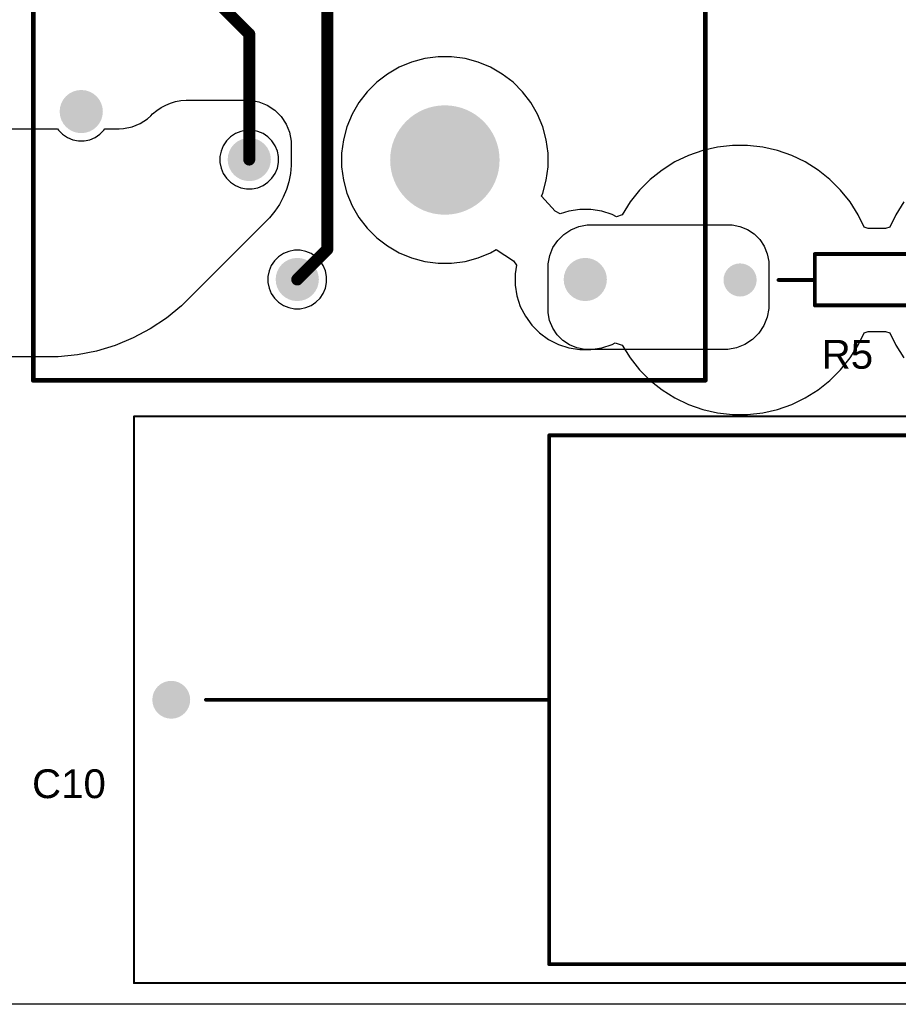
# Model space of a CAD drawing. Header units: millimetres. Extents: x 24 to 183, y 18 to 128.
# Tile 2 of 11: x 49 to 96, y 18 to 71. Entities that reach past the tile are written whole.
import ezdxf

# ---------------------------------------------------------------- set-up
doc = ezdxf.new("R2010")
doc.units = ezdxf.units.MM
for name, color, linetype in [('BottomLayer', 5, 'Continuous'), ('BottomSolder', 6, 'Continuous'), ('Mechanical13', 56, 'Continuous'), ('Mechanical15', 56, 'Continuous'), ('Mechanical5', 56, 'Continuous'), ('MultiLayer', 9, 'Continuous'), ('PadHoleLayer', 156, 'Continuous'), ('TopLayer', 1, 'Continuous'), ('TopOverlay', 2, 'Continuous'), ('TopSolder', 216, 'Continuous')]:
    doc.layers.add(name, color=color, linetype=linetype)
doc.styles.add('Arial', font='arial.ttf', dxfattribs={"height": 0.2})

# ---------------------------------------------------------------- blocks, each defined once
blk = doc.blocks.new('HHV1WSJT_73_2M_37')
at = {"layer": 'BottomLayer'}
h = blk.add_hatch(color=5, dxfattribs=at)
edge = h.paths.add_edge_path()
edge.add_arc((0, 0), 0.775, 0, 360)
h = blk.add_hatch(color=5, dxfattribs=at)
edge = h.paths.add_edge_path()
edge.add_arc((14.48, 0), 0.775, 0, 360)
at = {"layer": 'BottomSolder'}
h = blk.add_hatch(color=6, dxfattribs=at)
edge = h.paths.add_edge_path()
edge.add_arc((0, 0), 0.877, 0, 360)
h = blk.add_hatch(color=6, dxfattribs=at)
edge = h.paths.add_edge_path()
edge.add_arc((14.48, 0), 0.877, 0, 360)
at = {"layer": 'MultiLayer'}
h = blk.add_hatch(color=9, dxfattribs=at)
edge = h.paths.add_edge_path()
edge.add_arc((0, 0), 0.775, 0, 360)
h = blk.add_hatch(color=9, dxfattribs=at)
edge = h.paths.add_edge_path()
edge.add_arc((14.48, 0), 0.775, 0, 360)
at = {"layer": 'PadHoleLayer'}
h = blk.add_hatch(color=156, dxfattribs=at)
edge = h.paths.add_edge_path()
edge.add_arc((0, 0), 0.475, 0, 360)
h = blk.add_hatch(color=156, dxfattribs=at)
edge = h.paths.add_edge_path()
edge.add_arc((14.48, 0), 0.475, 0, 360)
at = {"layer": 'TopLayer'}
h = blk.add_hatch(color=1, dxfattribs=at)
edge = h.paths.add_edge_path()
edge.add_arc((0, 0), 0.775, 0, 360)
h = blk.add_hatch(color=1, dxfattribs=at)
edge = h.paths.add_edge_path()
edge.add_arc((14.48, 0), 0.775, 0, 360)
at = {"layer": 'TopSolder'}
h = blk.add_hatch(color=216, dxfattribs=at)
edge = h.paths.add_edge_path()
edge.add_arc((0, 0), 0.877, 0, 360)
h = blk.add_hatch(color=216, dxfattribs=at)
edge = h.paths.add_edge_path()
edge.add_arc((14.48, 0), 0.877, 0, 360)
at = {"layer": 'TopOverlay', "const_width": 0.2}
for points in [[(3.95, 1.375), (10.53, 1.375)], [(3.95, 0), (3.95, 1.375)], [(10.53, -1.345), (10.53, 1.375)], [(2.032, 0), (3.95, 0)], [(3.95, -1.345), (3.95, 0)], [(10.53, 0), (12.573, 0)], [(3.95, -1.345), (10.53, -1.345)]]:
    blk.add_lwpolyline(points, dxfattribs=at)
at = {"layer": 'TopOverlay', "const_width": 0.1}
for points in [[(3.9, 1.375, 1), (4, 1.375, 1)], [(3.9, 1.375, 1), (4, 1.375, 1)], [(10.48, 1.375, 1), (10.58, 1.375, 1)], [(10.48, 1.375, 1), (10.58, 1.375, 1)], [(1.982, 0, 1), (2.082, 0, 1)], [(3.9, 0, 1), (4, 0, 1)], [(3.9, 0, 1), (4, 0, 1)], [(3.9, 0, 1), (4, 0, 1)], [(10.48, 0, 1), (10.58, 0, 1)], [(12.523, 0, 1), (12.623, 0, 1)], [(3.9, -1.345, 1), (4, -1.345, 1)], [(3.9, -1.345, 1), (4, -1.345, 1)], [(10.48, -1.345, 1), (10.58, -1.345, 1)], [(10.48, -1.345, 1), (10.58, -1.345, 1)]]:
    blk.add_lwpolyline(points, format="xyb", close=True, dxfattribs=at)
blk = doc.blocks.new('C12_40')
at = {"layer": 'BottomLayer'}
h = blk.add_hatch(color=5, dxfattribs=at)
edge = h.paths.add_edge_path()
edge.add_arc((-17.78, 6.35), 1.0414, 0, 360)
h = blk.add_hatch(color=5, dxfattribs=at)
edge = h.paths.add_edge_path()
edge.add_arc((-2.54, 6.35), 1.0414, 0, 360)
h = blk.add_hatch(color=5, dxfattribs=at)
edge = h.paths.add_edge_path()
edge.add_arc((-10.35, 0.025), 2.794, 0, 360)
h = blk.add_hatch(color=5, dxfattribs=at)
edge = h.paths.add_edge_path()
edge.add_arc((0, 0), 1.0414, 0, 360)
h = blk.add_hatch(color=5, dxfattribs=at)
edge = h.paths.add_edge_path()
edge.add_arc((8.89, -2.54), 1.0414, 0, 360)
h = blk.add_hatch(color=5, dxfattribs=at)
edge = h.paths.add_edge_path()
edge.add_arc((0, -12.7), 1.0414, 0, 360)
at = {"layer": 'BottomSolder'}
h = blk.add_hatch(color=6, dxfattribs=at)
edge = h.paths.add_edge_path()
edge.add_arc((-17.78, 6.35), 1.143, 0, 360)
h = blk.add_hatch(color=6, dxfattribs=at)
edge = h.paths.add_edge_path()
edge.add_arc((-2.54, 6.35), 1.143, 0, 360)
h = blk.add_hatch(color=6, dxfattribs=at)
edge = h.paths.add_edge_path()
edge.add_arc((-10.35, 0.025), 2.8956, 0, 360)
h = blk.add_hatch(color=6, dxfattribs=at)
edge = h.paths.add_edge_path()
edge.add_arc((0, 0), 1.143, 0, 360)
h = blk.add_hatch(color=6, dxfattribs=at)
edge = h.paths.add_edge_path()
edge.add_arc((8.89, -2.54), 1.143, 0, 360)
h = blk.add_hatch(color=6, dxfattribs=at)
edge = h.paths.add_edge_path()
edge.add_arc((0, -12.7), 1.143, 0, 360)
at = {"layer": 'MultiLayer'}
h = blk.add_hatch(color=9, dxfattribs=at)
edge = h.paths.add_edge_path()
edge.add_arc((-17.78, 6.35), 1.0414, 0, 360)
h = blk.add_hatch(color=9, dxfattribs=at)
edge = h.paths.add_edge_path()
edge.add_arc((-2.54, 6.35), 1.0414, 0, 360)
h = blk.add_hatch(color=9, dxfattribs=at)
edge = h.paths.add_edge_path()
edge.add_arc((-10.35, 0.025), 2.794, 0, 360)
h = blk.add_hatch(color=9, dxfattribs=at)
edge = h.paths.add_edge_path()
edge.add_arc((0, 0), 1.0414, 0, 360)
h = blk.add_hatch(color=9, dxfattribs=at)
edge = h.paths.add_edge_path()
edge.add_arc((8.89, -2.54), 1.0414, 0, 360)
h = blk.add_hatch(color=9, dxfattribs=at)
edge = h.paths.add_edge_path()
edge.add_arc((0, -12.7), 1.0414, 0, 360)
at = {"layer": 'PadHoleLayer'}
h = blk.add_hatch(color=156, dxfattribs=at)
edge = h.paths.add_edge_path()
edge.add_arc((-17.78, 6.35), 0.6604, 0, 360)
h = blk.add_hatch(color=156, dxfattribs=at)
edge = h.paths.add_edge_path()
edge.add_arc((-2.54, 6.35), 0.6604, 0, 360)
h = blk.add_hatch(color=156, dxfattribs=at)
edge = h.paths.add_edge_path()
edge.add_arc((-10.35, 0.025), 2.3749, 0, 360)
h = blk.add_hatch(color=156, dxfattribs=at)
edge = h.paths.add_edge_path()
edge.add_arc((0, 0), 0.6604, 0, 360)
h = blk.add_hatch(color=156, dxfattribs=at)
edge = h.paths.add_edge_path()
edge.add_arc((8.89, -2.54), 0.6604, 0, 360)
h = blk.add_hatch(color=156, dxfattribs=at)
edge = h.paths.add_edge_path()
edge.add_arc((0, -12.7), 0.6604, 0, 360)
at = {"layer": 'TopLayer'}
h = blk.add_hatch(color=1, dxfattribs=at)
edge = h.paths.add_edge_path()
edge.add_arc((-17.78, 6.35), 1.0414, 0, 360)
h = blk.add_hatch(color=1, dxfattribs=at)
edge = h.paths.add_edge_path()
edge.add_arc((-2.54, 6.35), 1.0414, 0, 360)
h = blk.add_hatch(color=1, dxfattribs=at)
edge = h.paths.add_edge_path()
edge.add_arc((-10.35, 0.025), 2.794, 0, 360)
h = blk.add_hatch(color=1, dxfattribs=at)
edge = h.paths.add_edge_path()
edge.add_arc((0, 0), 1.0414, 0, 360)
h = blk.add_hatch(color=1, dxfattribs=at)
edge = h.paths.add_edge_path()
edge.add_arc((8.89, -2.54), 1.0414, 0, 360)
h = blk.add_hatch(color=1, dxfattribs=at)
edge = h.paths.add_edge_path()
edge.add_arc((0, -12.7), 1.0414, 0, 360)
at = {"layer": 'TopSolder'}
h = blk.add_hatch(color=216, dxfattribs=at)
edge = h.paths.add_edge_path()
edge.add_arc((-17.78, 6.35), 1.143, 0, 360)
h = blk.add_hatch(color=216, dxfattribs=at)
edge = h.paths.add_edge_path()
edge.add_arc((-2.54, 6.35), 1.143, 0, 360)
h = blk.add_hatch(color=216, dxfattribs=at)
edge = h.paths.add_edge_path()
edge.add_arc((-10.35, 0.025), 2.8956, 0, 360)
h = blk.add_hatch(color=216, dxfattribs=at)
edge = h.paths.add_edge_path()
edge.add_arc((0, 0), 1.143, 0, 360)
h = blk.add_hatch(color=216, dxfattribs=at)
edge = h.paths.add_edge_path()
edge.add_arc((8.89, -2.54), 1.143, 0, 360)
h = blk.add_hatch(color=216, dxfattribs=at)
edge = h.paths.add_edge_path()
edge.add_arc((0, -12.7), 1.143, 0, 360)
at = {"layer": 'Mechanical13', "const_width": 0.254}
for points in [[(-24.13, 11.684), (-24.13, -16.51)], [(11.43, 11.684), (-24.13, 11.684)], [(11.43, 11.684), (11.43, -16.51)], [(11.43, -16.51), (-24.13, -16.51)]]:
    blk.add_lwpolyline(points, dxfattribs=at)
at = {"layer": 'Mechanical13', "const_width": 0.127}
for points in [[(-24.1935, 11.684, 1), (-24.0665, 11.684, 1)], [(-24.1935, 11.684, 1), (-24.0665, 11.684, 1)], [(11.3665, 11.684, 1), (11.4935, 11.684, 1)], [(11.3665, 11.684, 1), (11.4935, 11.684, 1)], [(-24.1935, -16.51, 1), (-24.0665, -16.51, 1)], [(-24.1935, -16.51, 1), (-24.0665, -16.51, 1)], [(11.3665, -16.51, 1), (11.4935, -16.51, 1)], [(11.3665, -16.51, 1), (11.4935, -16.51, 1)]]:
    blk.add_lwpolyline(points, format="xyb", close=True, dxfattribs=at)
at = {"layer": 'TopOverlay', "const_width": 0.254}
for points in [[(-24.13, 11.684), (-24.13, -16.51)], [(11.43, 11.684), (-24.13, 11.684)], [(11.43, 11.684), (11.43, -16.51)], [(11.43, -16.51), (-24.13, -16.51)]]:
    blk.add_lwpolyline(points, dxfattribs=at)
at = {"layer": 'TopOverlay', "const_width": 0.127}
for points in [[(-24.1935, 11.684, 1), (-24.0665, 11.684, 1)], [(-24.1935, 11.684, 1), (-24.0665, 11.684, 1)], [(11.3665, 11.684, 1), (11.4935, 11.684, 1)], [(11.3665, 11.684, 1), (11.4935, 11.684, 1)], [(-24.1935, -16.51, 1), (-24.0665, -16.51, 1)], [(-24.1935, -16.51, 1), (-24.0665, -16.51, 1)], [(11.3665, -16.51, 1), (11.4935, -16.51, 1)], [(11.3665, -16.51, 1), (11.4935, -16.51, 1)]]:
    blk.add_lwpolyline(points, format="xyb", close=True, dxfattribs=at)
blk = doc.blocks.new('MKP1839468134HQ_45')
at = {"layer": 'BottomLayer'}
h = blk.add_hatch(color=5, dxfattribs=at)
edge = h.paths.add_edge_path()
edge.add_arc((74.216, 0), 0.9, 0, 360)
at = {"layer": 'BottomSolder'}
h = blk.add_hatch(color=6, dxfattribs=at)
edge = h.paths.add_edge_path()
edge.add_arc((74.216, 0), 1.002, 0, 360)
at = {"layer": 'MultiLayer'}
h = blk.add_hatch(color=9, dxfattribs=at)
edge = h.paths.add_edge_path()
edge.add_arc((74.216, 0), 0.9, 0, 360)
at = {"layer": 'PadHoleLayer'}
h = blk.add_hatch(color=156, dxfattribs=at)
edge = h.paths.add_edge_path()
edge.add_arc((74.216, 0), 0.6, 0, 360)
at = {"layer": 'TopLayer'}
h = blk.add_hatch(color=1, dxfattribs=at)
edge = h.paths.add_edge_path()
edge.add_arc((74.216, 0), 0.9, 0, 360)
at = {"layer": 'TopSolder'}
h = blk.add_hatch(color=216, dxfattribs=at)
edge = h.paths.add_edge_path()
edge.add_arc((74.216, 0), 1.002, 0, 360)
at = {"layer": 'Mechanical15', "const_width": 0.1}
for points in [[(76.191, 15), (0.372, 15)], [(76.191, 15), (76.191, -15)], [(76.191, -15), (0.372, -15)]]:
    blk.add_lwpolyline(points, dxfattribs=at)
at = {"layer": 'Mechanical15', "const_width": 0.05}
for points in [[(76.166, 15, 1), (76.216, 15, 1)], [(76.166, 15, 1), (76.216, 15, 1)], [(76.166, -15, 1), (76.216, -15, 1)], [(76.166, -15, 1), (76.216, -15, 1)]]:
    blk.add_lwpolyline(points, format="xyb", close=True, dxfattribs=at)
at = {"layer": 'Mechanical5', "const_width": 0.2}
for points in [[(54.217, 14), (22.717, 14)], [(54.217, 14), (54.217, -14)], [(72.381, 0), (54.217, 0)], [(54.217, -14), (22.717, -14)]]:
    blk.add_lwpolyline(points, dxfattribs=at)
at = {"layer": 'Mechanical5', "const_width": 0.1}
for points in [[(54.167, 14, 1), (54.267, 14, 1)], [(54.167, 14, 1), (54.267, 14, 1)], [(54.167, 0, 1), (54.267, 0, 1)], [(72.331, 0, 1), (72.431, 0, 1)], [(54.167, -14, 1), (54.267, -14, 1)], [(54.167, -14, 1), (54.267, -14, 1)]]:
    blk.add_lwpolyline(points, format="xyb", close=True, dxfattribs=at)
at = {"layer": 'TopOverlay', "const_width": 0.2}
for points in [[(54.217, 14), (22.717, 14)], [(54.217, 14), (54.217, -14)], [(71.501, 0), (54.217, 0)], [(54.217, -14), (22.717, -14)]]:
    blk.add_lwpolyline(points, dxfattribs=at)
at = {"layer": 'TopOverlay', "const_width": 0.1}
for points in [[(54.167, 14, 1), (54.267, 14, 1)], [(54.167, 14, 1), (54.267, 14, 1)], [(54.167, 0, 1), (54.267, 0, 1)], [(71.451, 0, 1), (71.551, 0, 1)], [(54.167, -14, 1), (54.267, -14, 1)], [(54.167, -14, 1), (54.267, -14, 1)]]:
    blk.add_lwpolyline(points, format="xyb", close=True, dxfattribs=at)

msp = doc.modelspace()

# ---------------------------------------------------------------- linework, layer by layer
at = {"layer": 'BottomLayer'}
for p, q in [((69.996, 68.301), (69.334, 68.027)), ((70.687, 68.487), (69.996, 68.301)), ((71.397, 68.58), (70.687, 68.487)), ((72.113, 68.58), (71.397, 68.58)), ((72.823, 68.487), (72.113, 68.58)), ((73.514, 68.301), (72.823, 68.487)), ((74.176, 68.027), (73.514, 68.301)), ((69.334, 68.027), (68.715, 67.669)), ((74.795, 67.669), (74.176, 68.027)), ((68.715, 67.669), (68.147, 67.234)), ((75.363, 67.234), (74.795, 67.669)), ((67.64, 66.727), (67.205, 66.159)), ((68.147, 67.234), (67.64, 66.727)), ((75.87, 66.727), (75.363, 67.234)), ((76.305, 66.159), (75.87, 66.727)), ((67.205, 66.159), (66.847, 65.54)), ((76.663, 65.54), (76.305, 66.159)), ((66.847, 65.54), (66.573, 64.878)), ((76.937, 64.878), (76.663, 65.54)), ((61.252, 64.693), (60.953, 64.634)), ((61.558, 64.693), (61.252, 64.693)), ((61.857, 64.634), (61.558, 64.693)), ((66.573, 64.878), (66.387, 64.187)), ((77.123, 64.187), (76.937, 64.878)), ((60.202, 64.132), (60.032, 63.878)), ((60.417, 64.347), (60.202, 64.132)), ((60.671, 64.517), (60.417, 64.347)), ((60.953, 64.634), (60.671, 64.517)), ((62.139, 64.517), (61.857, 64.634)), ((62.393, 64.347), (62.139, 64.517)), ((62.608, 64.132), (62.393, 64.347)), ((62.778, 63.878), (62.608, 64.132)), ((66.387, 64.187), (66.294, 63.477)), ((77.216, 63.477), (77.123, 64.187)), ((59.915, 63.596), (59.856, 63.297)), ((60.032, 63.878), (59.915, 63.596)), ((62.895, 63.596), (62.778, 63.878)), ((62.954, 63.297), (62.895, 63.596)), ((85.4, 63.626), (84.645, 63.362)), ((86.181, 63.804), (85.4, 63.626)), ((86.976, 63.894), (86.181, 63.804)), ((87.776, 63.894), (86.976, 63.894)), ((88.571, 63.804), (87.776, 63.894)), ((89.352, 63.626), (88.571, 63.804)), ((90.107, 63.362), (89.352, 63.626)), ((59.856, 63.297), (59.856, 62.991)), ((62.954, 62.991), (62.954, 63.297)), ((66.294, 63.477), (66.294, 62.761)), ((77.216, 62.761), (77.216, 63.477)), ((84.645, 63.362), (83.924, 63.015)), ((90.828, 63.015), (90.107, 63.362)), ((59.856, 62.991), (59.915, 62.692)), ((59.915, 62.692), (60.032, 62.41)), ((62.778, 62.41), (62.895, 62.692)), ((62.895, 62.692), (62.954, 62.991)), ((66.294, 62.761), (66.387, 62.051)), ((77.123, 62.051), (77.216, 62.761)), ((83.246, 62.589), (82.621, 62.09)), ((83.924, 63.015), (83.246, 62.589)), ((91.506, 62.589), (90.828, 63.015)), ((92.131, 62.09), (91.506, 62.589)), ((60.032, 62.41), (60.202, 62.156)), ((60.202, 62.156), (60.417, 61.941)), ((62.393, 61.941), (62.608, 62.156)), ((62.608, 62.156), (62.778, 62.41)), ((66.387, 62.051), (66.573, 61.36)), ((76.937, 61.36), (77.123, 62.051)), ((82.621, 62.09), (82.055, 61.524)), ((92.697, 61.524), (92.131, 62.09)), ((60.417, 61.941), (60.671, 61.771)), ((60.671, 61.771), (60.953, 61.654)), ((60.953, 61.654), (61.252, 61.595)), ((61.252, 61.595), (61.558, 61.595)), ((61.558, 61.595), (61.857, 61.654)), ((61.857, 61.654), (62.139, 61.771)), ((62.139, 61.771), (62.393, 61.941)), ((82.055, 61.524), (81.556, 60.899)), ((93.196, 60.899), (92.697, 61.524)), ((66.573, 61.36), (66.847, 60.698)), ((76.872, 61.203), (76.937, 61.36)), ((77.589, 60.419), (76.872, 61.203)), ((66.847, 60.698), (67.205, 60.079)), ((78.893, 60.502), (78.317, 60.411)), ((79.477, 60.502), (78.893, 60.502)), ((80.053, 60.411), (79.477, 60.502)), ((81.556, 60.899), (81.13, 60.221)), ((93.622, 60.221), (93.196, 60.899)), ((96.036, 60.899), (95.61, 60.221)), ((67.205, 60.079), (67.64, 59.511)), ((77.857, 60.262), (77.589, 60.419)), ((78.317, 60.411), (77.857, 60.262)), ((80.609, 60.231), (80.053, 60.411)), ((80.828, 60.119), (80.609, 60.231)), ((81.13, 60.221), (80.828, 60.119)), ((93.939, 59.562), (93.622, 60.221)), ((95.61, 60.221), (95.293, 59.562)), ((67.64, 59.511), (68.147, 59.004)), ((94.153, 59.5), (93.939, 59.562)), ((95.079, 59.5), (94.153, 59.5)), ((95.293, 59.562), (95.079, 59.5)), ((68.147, 59.004), (68.715, 58.569)), ((68.715, 58.569), (69.334, 58.211)), ((62.957, 57.997), (62.742, 57.782)), ((63.211, 58.167), (62.957, 57.997)), ((63.493, 58.284), (63.211, 58.167)), ((63.792, 58.343), (63.493, 58.284)), ((64.098, 58.343), (63.792, 58.343)), ((64.397, 58.284), (64.098, 58.343)), ((64.679, 58.167), (64.397, 58.284)), ((64.933, 57.997), (64.679, 58.167)), ((65.148, 57.782), (64.933, 57.997)), ((69.334, 58.211), (69.996, 57.937)), ((69.996, 57.937), (70.687, 57.751)), ((72.823, 57.751), (73.514, 57.937)), ((73.514, 57.937), (74.176, 58.211)), ((74.176, 58.211), (74.465, 58.378)), ((74.465, 58.378), (75.382, 57.783)), ((62.572, 57.528), (62.455, 57.246)), ((62.742, 57.782), (62.572, 57.528)), ((65.318, 57.528), (65.148, 57.782)), ((65.435, 57.246), (65.318, 57.528)), ((70.687, 57.751), (71.397, 57.658)), ((71.397, 57.658), (72.113, 57.658)), ((72.113, 57.658), (72.823, 57.751)), ((75.382, 57.783), (75.551, 57.556)), ((75.551, 57.556), (75.477, 57.086)), ((62.455, 57.246), (62.396, 56.947)), ((62.396, 56.947), (62.396, 56.641)), ((65.494, 56.947), (65.435, 57.246)), ((65.494, 56.641), (65.494, 56.947)), ((75.477, 57.086), (75.477, 56.502)), ((62.396, 56.641), (62.455, 56.342)), ((62.455, 56.342), (62.572, 56.06)), ((65.318, 56.06), (65.435, 56.342)), ((65.435, 56.342), (65.494, 56.641)), ((75.477, 56.502), (75.568, 55.926)), ((62.572, 56.06), (62.742, 55.806)), ((62.742, 55.806), (62.957, 55.591)), ((64.933, 55.591), (65.148, 55.806)), ((65.148, 55.806), (65.318, 56.06)), ((75.568, 55.926), (75.748, 55.37)), ((62.957, 55.591), (63.211, 55.421)), ((63.211, 55.421), (63.493, 55.304)), ((63.493, 55.304), (63.792, 55.245)), ((64.098, 55.245), (64.397, 55.304)), ((64.397, 55.304), (64.679, 55.421)), ((64.679, 55.421), (64.933, 55.591)), ((75.748, 55.37), (76.013, 54.85)), ((63.792, 55.245), (64.098, 55.245)), ((76.013, 54.85), (76.356, 54.378)), ((76.356, 54.378), (76.769, 53.965)), ((76.769, 53.965), (77.241, 53.622)), ((93.622, 53.317), (93.939, 53.976)), ((93.939, 53.976), (94.153, 54.038)), ((94.153, 54.038), (95.079, 54.038)), ((95.079, 54.038), (95.293, 53.976)), ((95.293, 53.976), (95.61, 53.317)), ((77.241, 53.622), (77.761, 53.357)), ((77.761, 53.357), (78.317, 53.177)), ((78.317, 53.177), (78.893, 53.086)), ((79.477, 53.086), (80.053, 53.177)), ((80.053, 53.177), (80.609, 53.357)), ((80.609, 53.357), (80.769, 53.439)), ((80.769, 53.439), (81.13, 53.317)), ((81.13, 53.317), (81.556, 52.639)), ((93.196, 52.639), (93.622, 53.317)), ((95.61, 53.317), (96.036, 52.639)), ((78.893, 53.086), (79.477, 53.086)), ((81.556, 52.639), (82.055, 52.014)), ((92.697, 52.014), (93.196, 52.639)), ((82.055, 52.014), (82.621, 51.448)), ((92.131, 51.448), (92.697, 52.014)), ((82.621, 51.448), (83.246, 50.949)), ((91.506, 50.949), (92.131, 51.448)), ((83.246, 50.949), (83.924, 50.523)), ((90.828, 50.523), (91.506, 50.949)), ((83.924, 50.523), (84.645, 50.176)), ((84.645, 50.176), (85.4, 49.912)), ((89.352, 49.912), (90.107, 50.176)), ((90.107, 50.176), (90.828, 50.523)), ((85.4, 49.912), (86.181, 49.734)), ((86.181, 49.734), (86.976, 49.644)), ((86.976, 49.644), (87.776, 49.644)), ((87.776, 49.644), (88.571, 49.734)), ((88.571, 49.734), (89.352, 49.912)), ((182.238, 18.422), (24.01, 18.422))]:
    msp.add_line(p, q, dxfattribs=at)
at = {"layer": 'TopLayer'}
for p, q in [((57.241, 66.132), (57.507, 66.212)), ((57.507, 66.212), (57.78, 66.267)), ((57.78, 66.267), (58.058, 66.294)), ((58.058, 66.294), (58.197, 66.294)), ((58.197, 66.294), (61.214, 66.294)), ((61.214, 66.294), (61.214, 66.294)), ((61.214, 66.294), (61.214, 66.294)), ((61.214, 66.294), (61.452, 66.294)), ((61.452, 66.294), (61.918, 66.201)), ((61.918, 66.201), (62.357, 66.019)), ((56.291, 65.562), (56.507, 65.739)), ((56.507, 65.739), (56.738, 65.894)), ((56.738, 65.894), (56.984, 66.025)), ((56.984, 66.025), (57.241, 66.132)), ((62.357, 66.019), (62.752, 65.755)), ((62.752, 65.755), (63.088, 65.419)), ((55.634, 65.05), (56.021, 65.308)), ((56.021, 65.308), (56.193, 65.464)), ((56.193, 65.464), (56.291, 65.562)), ((56.193, 65.464), (56.193, 65.464)), ((56.193, 65.464), (56.193, 65.464)), ((63.088, 65.419), (63.352, 65.024)), ((44.196, 64.77), (51.262, 64.77)), ((51.262, 64.77), (51.312, 64.696)), ((51.312, 64.696), (51.527, 64.481)), ((53.503, 64.481), (53.718, 64.696)), ((53.718, 64.696), (53.768, 64.77)), ((53.768, 64.77), (54.398, 64.77)), ((54.398, 64.77), (54.518, 64.77)), ((54.518, 64.77), (54.75, 64.781)), ((54.518, 64.77), (54.518, 64.77)), ((54.518, 64.77), (54.518, 64.77)), ((54.75, 64.781), (55.205, 64.872)), ((55.205, 64.872), (55.634, 65.05)), ((63.352, 65.024), (63.534, 64.585)), ((51.527, 64.481), (51.781, 64.311)), ((51.781, 64.311), (52.063, 64.194)), ((52.063, 64.194), (52.362, 64.135)), ((52.362, 64.135), (52.668, 64.135)), ((52.668, 64.135), (52.967, 64.194)), ((52.967, 64.194), (53.249, 64.311)), ((53.249, 64.311), (53.503, 64.481)), ((63.534, 64.585), (63.627, 64.119)), ((63.627, 64.119), (63.627, 63.881)), ((63.627, 63.881), (63.627, 63.054)), ((63.627, 62.835), (63.584, 62.401)), ((63.627, 63.054), (63.627, 63.054)), ((63.627, 63.054), (63.627, 62.835)), ((63.584, 62.401), (63.499, 61.973)), ((63.372, 61.556), (63.205, 61.152)), ((63.499, 61.973), (63.372, 61.556)), ((63.205, 61.152), (63, 60.768)), ((63, 60.768), (62.757, 60.405)), ((62.48, 60.067), (62.326, 59.913)), ((62.757, 60.405), (62.48, 60.067)), ((62.326, 59.913), (58.184, 55.771)), ((78.045, 59.18), (78.419, 59.43)), ((78.419, 59.43), (78.835, 59.602)), ((78.835, 59.602), (79.277, 59.69)), ((79.277, 59.69), (79.502, 59.69)), ((79.502, 59.69), (86.741, 59.69)), ((86.741, 59.69), (86.741, 59.69)), ((86.741, 59.69), (86.741, 59.69)), ((86.741, 59.69), (86.954, 59.69)), ((86.954, 59.69), (87.371, 59.607)), ((87.371, 59.607), (87.764, 59.444)), ((87.764, 59.444), (88.117, 59.208)), ((77.726, 58.861), (78.045, 59.18)), ((88.117, 59.208), (88.418, 58.907)), ((88.418, 58.907), (88.654, 58.554)), ((77.304, 58.071), (77.476, 58.487)), ((77.476, 58.487), (77.726, 58.861)), ((88.654, 58.554), (88.817, 58.161)), ((77.216, 57.629), (77.304, 58.071)), ((88.817, 58.161), (88.9, 57.744)), ((77.216, 57.404), (77.216, 57.629)), ((77.216, 57.284), (77.216, 57.404)), ((77.216, 57.404), (77.216, 57.404)), ((77.216, 57.404), (77.216, 57.404)), ((88.9, 57.744), (88.9, 57.531)), ((88.9, 57.531), (88.9, 55.499)), ((77.216, 55.245), (77.216, 57.284)), ((57.82, 55.407), (57.025, 54.755)), ((58.184, 55.771), (57.82, 55.407)), ((58.184, 55.771), (58.184, 55.771)), ((88.9, 55.261), (88.807, 54.795)), ((88.9, 55.499), (88.9, 55.499)), ((88.9, 55.499), (88.9, 55.261)), ((57.025, 54.755), (56.17, 54.183)), ((77.216, 55.032), (77.216, 55.245)), ((77.299, 54.615), (77.216, 55.032)), ((88.807, 54.795), (88.625, 54.356)), ((77.462, 54.222), (77.299, 54.615)), ((77.698, 53.869), (77.462, 54.222)), ((88.625, 54.356), (88.361, 53.961)), ((55.263, 53.699), (54.313, 53.305)), ((56.17, 54.183), (55.263, 53.699)), ((77.999, 53.568), (77.698, 53.869)), ((88.361, 53.961), (88.025, 53.625)), ((54.313, 53.305), (53.329, 53.006)), ((78.352, 53.332), (77.999, 53.568)), ((78.745, 53.169), (78.352, 53.332)), ((87.191, 53.179), (86.725, 53.086)), ((87.63, 53.361), (87.191, 53.179)), ((88.025, 53.625), (87.63, 53.361)), ((51.296, 52.705), (44.577, 52.705)), ((52.32, 52.806), (51.296, 52.705)), ((53.329, 53.006), (52.32, 52.806)), ((79.162, 53.086), (78.745, 53.169)), ((79.375, 53.086), (79.162, 53.086)), ((86.487, 53.086), (79.375, 53.086)), ((86.725, 53.086), (86.487, 53.086))]:
    msp.add_line(p, q, dxfattribs=at)
at = {"layer": 'TopLayer', "const_width": 0.635}
for points in [[(65.532, 58.381), (65.532, 83.82)], [(56.769, 74.422), (61.405, 69.786)], [(61.405, 63.144), (61.405, 69.786)], [(63.945, 56.794), (65.532, 58.381)]]:
    msp.add_lwpolyline(points, dxfattribs=at)
at = {"layer": 'TopLayer', "const_width": 0.318}
for points in [[(61.246, 69.786, 1), (61.564, 69.786, 1)], [(61.246, 69.786, 1), (61.564, 69.786, 1)], [(61.246, 63.144, 1), (61.564, 63.144, 1)], [(65.373, 58.381, 1), (65.691, 58.381, 1)], [(65.373, 58.381, 1), (65.691, 58.381, 1)], [(63.786, 56.794, 1), (64.104, 56.794, 1)]]:
    msp.add_lwpolyline(points, format="xyb", close=True, dxfattribs=at)

# ---------------------------------------------------------------- block references
at = {"rotation": 180}
for name, p in [('C12_40', (61.405, 63.144)), ('MKP1839468134HQ_45', (131.493, 34.544))]:
    msp.add_blockref(name, p, dxfattribs=at)
msp.add_blockref('HHV1WSJT_73_2M_37', (87.376, 56.769))

# ---------------------------------------------------------------- texts
at = {"layer": 'TopOverlay', "style": 'Arial'}
for s, p in [('R5', (91.694, 52.07)), ('C10', (49.912, 29.337))]:
    msp.add_text(s, height=1.524, dxfattribs=at).set_placement(p)

doc.saveas('drawing.dxf')
